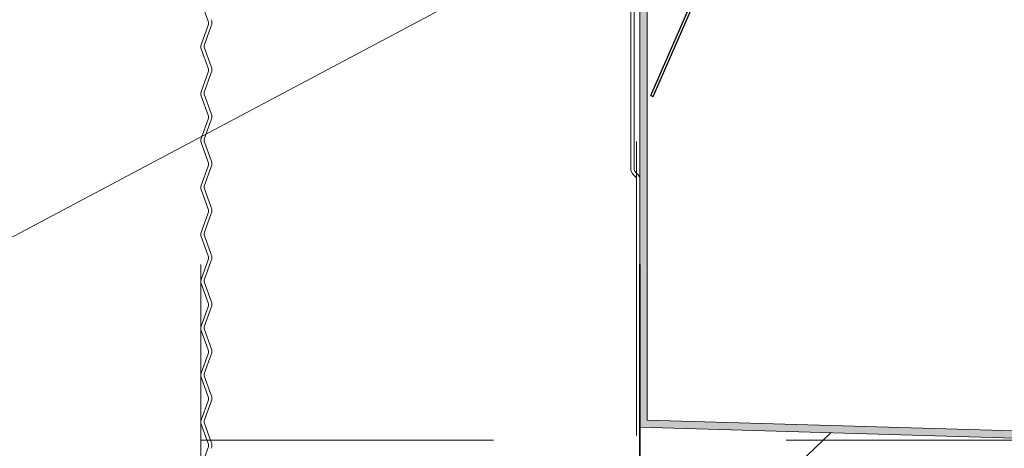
# Model space of a CAD drawing. Header units: metres. Extents: x 1316.5 to 1415.3, y -94.1 to -52.
# Tile 12 of 256: x 1317.98 to 1318.316, y -55.495 to -55.349. Entities that reach past the tile are written whole.
import ezdxf

# ---------------------------------------------------------------- set-up
doc = ezdxf.new("R2010")
doc.units = ezdxf.units.M
doc.header["$PDMODE"] = 65
for name, pattern in [('AUSGEZOGEN', [0]), ('PUNKT2_S9', [0.0015, 0, -0.0015]), ('STRICHPUNKT2_S5', [0.1, 0.07, -0.01, 0.01, -0.01])]:
    doc.linetypes.add(name, pattern=pattern)
for name, color, linetype, lineweight in [('XR$7$Achsen', 4, 'AUSGEZOGEN', 13), ('XR$7$Dach', 3, 'AUSGEZOGEN', 18), ('XR$7$Dichtband', 251, 'AUSGEZOGEN', 13), ('XR$7$L035', 4, 'AUSGEZOGEN', 13), ('XR$7$Maßlinie 1_50', 7, 'AUSGEZOGEN', 25), ('XR$7$Möblierung', 4, 'AUSGEZOGEN', 13), ('XR$7$V5', 7, 'AUSGEZOGEN', 13), ('XR$7$Wand', 1, 'AUSGEZOGEN', 50), ('XR$7$Wand Mauerwerk tr_1', 42, 'AUSGEZOGEN', 18)]:
    doc.layers.add(name, color=color, linetype=linetype, lineweight=lineweight)
doc.styles.add('ARIAL', font='arial.ttf')
doc.dimstyles.new('DIMSTYLE_27', dxfattribs={"dimtxt": 0.04, "dimasz": 0.03, "dimexe": 0, "dimexo": 1e-06, "dimgap": 0.02, "dimtad": 2, "dimrnd": 0.005, "dimzin": 4, "dimdsep": 46, "dimtxsty": 'ARIAL', "dimblk1": 'ALL_ML_KREIS', "dimblk2": 'ALL_ML_KREIS', "dimsah": 1, "dimcen": 0, "dimse1": 1, "dimse2": 1, "dimclrd": 7, "dimclre": 7, "dimclrt": 7, "dimadec": 0, "dimazin": 0, "dimtfac": 1, "dimtdec": 0, "dimtix": 1, "dimtmove": 2, "dimatfit": 3, "dimfxl": 0, "dimtzin": 0, "dimlwd": 0, "dimlwe": 25, "dimarcsym": 0})

# ---------------------------------------------------------------- blocks, each defined once
blk = doc.blocks.new('COMPLEXOBJECT_103')
at = {"layer": 'XR$7$V5', "color": 7, "linetype": 'AUSGEZOGEN', "transparency": 33554687}
blk.add_line((1318.1917, -55.48788), (1318.1917, -55.3302), dxfattribs=at)
at = {"layer": 'XR$7$V5', "color": 7, "transparency": 33554687}
for p, q in [((1318.1942, -55.48545), (1318.1942, -55.33278)), ((1318.1942, -55.48545), (1318.42888, -55.49231)), ((1318.1917, -55.48788), (1318.42888, -55.49481))]:
    blk.add_line(p, q, dxfattribs=at)
blk = doc.blocks.new('ALL_ML_KREIS')
at = {"color": 0, "linetype": 'ByBlock', "lineweight": -2}
for p, q in [((0, -0.5), (0, 0.5)), ((-1, 0), (0.5, 0))]:
    blk.add_line(p, q, dxfattribs=at)
blk.add_circle((0, 0), 0.15, dxfattribs=at)
blk = doc.blocks.new('*D583')
at = {"layer": 'DEFPOINTS', "color": 7, "linetype": 'AUSGEZOGEN', "lineweight": 25, "transparency": 33554687}
for p in [(1318.3417, -55.49231), (1317.36981, -56.70231), (1318.3417, -56.70231)]:
    blk.add_point(p, dxfattribs=at)
at = {"layer": 'XR$7$Maßlinie 1_50', "color": 7, "linetype": 'AUSGEZOGEN', "lineweight": -2, "transparency": 33554687}
blk.add_line((1317.36981, -56.70231), (1317.36981, -55.49231), dxfattribs=at)
at = {"layer": 'XR$7$Maßlinie 1_50', "color": 7, "linetype": 'AUSGEZOGEN', "lineweight": 25, "transparency": 33554687, "xscale": 0.03, "yscale": 0.03, "zscale": 0.03}
for p, rotation in [((1317.36981, -55.49231), 90), ((1317.36981, -56.70231), 270)]:
    blk.add_blockref('ALL_ML_KREIS', p, dxfattribs=dict(at, rotation=rotation))
at = {"layer": 'XR$7$Maßlinie 1_50', "color": 7, "linetype": 'AUSGEZOGEN', "lineweight": 25, "transparency": 33554687, "insert": (1317.33981, -56.09056), "char_height": 0.04, "width": 0.16, "attachment_point": 5, "rotation": 90, "style": 'ARIAL'}
blk.add_mtext('\\A1;{\\A1;{1.21\\H0.026400;\\S^ ;}}', dxfattribs=at)
blk = doc.blocks.new('COMPLEXOBJECT_107')
at = {"layer": 'XR$7$Dichtband', "transparency": 33554687}
for p, q in [((1318.1886, -55.29914), (1318.1886, -55.39948)), ((1318.04286, -55.35753), (1318.04527, -55.35089)), ((1318.04527, -55.36479), (1318.04286, -55.35815)), ((1318.04286, -55.37355), (1318.04527, -55.36691)), ((1318.04527, -55.38081), (1318.04286, -55.37417)), ((1318.04286, -55.38957), (1318.04527, -55.38293)), ((1318.04527, -55.39683), (1318.04286, -55.39018)), ((1318.04286, -55.40559), (1318.04527, -55.39894)), ((1318.18951, -55.40167), (1318.19034, -55.4025)), ((1318.04527, -55.41284), (1318.04286, -55.4062)), ((1318.04286, -55.4216), (1318.04527, -55.41496)), ((1318.04527, -55.42886), (1318.04286, -55.42222)), ((1318.04286, -55.43762), (1318.04527, -55.43098)), ((1318.04527, -55.44488), (1318.04286, -55.43824)), ((1318.04286, -55.45364), (1318.04527, -55.447)), ((1318.04527, -55.46089), (1318.04286, -55.45425)), ((1318.04286, -55.46966), (1318.04527, -55.46301)), ((1318.04527, -55.47691), (1318.04286, -55.47027)), ((1318.04286, -55.48567), (1318.04527, -55.47903)), ((1318.04527, -55.49293), (1318.04286, -55.48629))]:
    blk.add_line(p, q, dxfattribs=at)
for centre, radius, start, end in [((1318.04236, -55.34983), 0.0031, 340.0209, 19.9811), ((1318.0437, -55.35784), 0.0009, 160.0209, 199.9811), ((1318.04236, -55.36585), 0.0031, 340.0209, 19.9811), ((1318.0437, -55.37386), 0.0009, 160.0209, 199.9811), ((1318.04236, -55.38187), 0.0031, 340.0209, 19.9811), ((1318.0437, -55.38988), 0.0009, 160.0209, 199.9811), ((1318.04236, -55.39788), 0.0031, 340.0209, 19.9811), ((1318.1917, -55.39948), 0.0031, 180, 225), ((1318.1897, -55.40314), 0.0009, 0, 45), ((1318.0437, -55.40589), 0.0009, 160.0209, 199.9811), ((1318.04236, -55.4139), 0.0031, 340.0209, 19.9811), ((1318.0437, -55.42191), 0.0009, 160.0209, 199.9811), ((1318.04236, -55.42992), 0.0031, 340.0209, 19.9811), ((1318.0437, -55.43793), 0.0009, 160.0209, 199.9811), ((1318.04236, -55.44594), 0.0031, 340.0209, 19.9811), ((1318.0437, -55.45395), 0.0009, 160.0209, 199.9811), ((1318.04236, -55.46195), 0.0031, 340.0209, 19.9811), ((1318.0437, -55.46996), 0.0009, 160.0209, 199.9811), ((1318.04236, -55.47797), 0.0031, 340.0209, 19.9811), ((1318.0437, -55.48598), 0.0009, 160.0209, 199.9811), ((1318.04236, -55.49399), 0.0031, 340.0209, 19.9811)]:
    blk.add_arc(centre, radius, start, end, dxfattribs=at)
at = {"layer": 'XR$7$L035', "transparency": 33554687}
for p, q in [((1318.1886, -55.29914), (1318.1886, -55.39948)), ((1318.1897, -55.39948), (1318.1897, -55.29914)), ((1318.04182, -55.34267), (1318.04424, -55.34931)), ((1318.04424, -55.35068), (1318.04182, -55.35732)), ((1318.04286, -55.35753), (1318.04527, -55.35089)), ((1318.04182, -55.35868), (1318.04424, -55.36533)), ((1318.04527, -55.36479), (1318.04286, -55.35815)), ((1318.04424, -55.36669), (1318.04182, -55.37334)), ((1318.04286, -55.37355), (1318.04527, -55.36691)), ((1318.04182, -55.3747), (1318.04424, -55.38134)), ((1318.04527, -55.38081), (1318.04286, -55.37417)), ((1318.04424, -55.38271), (1318.04182, -55.38935)), ((1318.04286, -55.38957), (1318.04527, -55.38293)), ((1318.04182, -55.39072), (1318.04424, -55.39736)), ((1318.04527, -55.39683), (1318.04286, -55.39018)), ((1318.04424, -55.39873), (1318.04182, -55.40537)), ((1318.04286, -55.40559), (1318.04527, -55.39894)), ((1318.18951, -55.40167), (1318.19034, -55.4025)), ((1318.19112, -55.40172), (1318.19029, -55.40089)), ((1318.1917, -55.50348), (1318.1917, -55.40314)), ((1318.04182, -55.40674), (1318.04424, -55.41338)), ((1318.04527, -55.41284), (1318.04286, -55.4062)), ((1318.04424, -55.41474), (1318.04182, -55.42139)), ((1318.04286, -55.4216), (1318.04527, -55.41496)), ((1318.04182, -55.42275), (1318.04424, -55.4294)), ((1318.04527, -55.42886), (1318.04286, -55.42222)), ((1318.04424, -55.43076), (1318.04182, -55.4374)), ((1318.04286, -55.43762), (1318.04527, -55.43098)), ((1318.04182, -55.43877), (1318.04424, -55.44541)), ((1318.04527, -55.44488), (1318.04286, -55.43824)), ((1318.04424, -55.44678), (1318.04182, -55.45342)), ((1318.04286, -55.45364), (1318.04527, -55.447)), ((1318.04182, -55.45479), (1318.04424, -55.46143)), ((1318.04527, -55.46089), (1318.04286, -55.45425)), ((1318.04424, -55.4628), (1318.04182, -55.46944)), ((1318.04286, -55.46966), (1318.04527, -55.46301)), ((1318.04182, -55.47081), (1318.04424, -55.47745)), ((1318.04527, -55.47691), (1318.04286, -55.47027)), ((1318.04424, -55.47881), (1318.04182, -55.48546)), ((1318.04286, -55.48567), (1318.04527, -55.47903)), ((1318.04527, -55.49293), (1318.04286, -55.48629)), ((1318.04182, -55.48682), (1318.04424, -55.49346)), ((1318.04424, -55.49483), (1318.04182, -55.50147))]:
    blk.add_line(p, q, dxfattribs=at)
for centre, radius, start, end in [((1318.04236, -55.34983), 0.0031, 340.0209, 19.9811), ((1318.04236, -55.34999), 0.002, 340.0209, 19.9811), ((1318.0437, -55.358), 0.002, 160.0209, 199.9811), ((1318.0437, -55.35784), 0.0009, 160.0209, 199.9811), ((1318.04236, -55.36601), 0.002, 340.0209, 19.9811), ((1318.04236, -55.36585), 0.0031, 340.0209, 19.9811), ((1318.0437, -55.37402), 0.002, 160.0209, 199.9811), ((1318.0437, -55.37386), 0.0009, 160.0209, 199.9811), ((1318.04236, -55.38203), 0.002, 340.0209, 19.9811), ((1318.04236, -55.38187), 0.0031, 340.0209, 19.9811), ((1318.0437, -55.39004), 0.002, 160.0209, 199.9811), ((1318.0437, -55.38988), 0.0009, 160.0209, 199.9811), ((1318.04236, -55.39804), 0.002, 340.0209, 19.9811), ((1318.04236, -55.39788), 0.0031, 340.0209, 19.9811), ((1318.1917, -55.39948), 0.0031, 180, 225), ((1318.1917, -55.39948), 0.002, 180, 225), ((1318.1897, -55.40314), 0.0009, 0, 45), ((1318.1897, -55.40314), 0.002, 0, 45), ((1318.0437, -55.40605), 0.002, 160.0209, 199.9811), ((1318.0437, -55.40589), 0.0009, 160.0209, 199.9811), ((1318.04236, -55.41406), 0.002, 340.0209, 19.9811), ((1318.04236, -55.4139), 0.0031, 340.0209, 19.9811), ((1318.0437, -55.42207), 0.002, 160.0209, 199.9811), ((1318.0437, -55.42191), 0.0009, 160.0209, 199.9811), ((1318.04236, -55.43008), 0.002, 340.0209, 19.9811), ((1318.04236, -55.42992), 0.0031, 340.0209, 19.9811), ((1318.0437, -55.43809), 0.002, 160.0209, 199.9811), ((1318.0437, -55.43793), 0.0009, 160.0209, 199.9811), ((1318.04236, -55.4461), 0.002, 340.0209, 19.9811), ((1318.04236, -55.44594), 0.0031, 340.0209, 19.9811), ((1318.0437, -55.45411), 0.002, 160.0209, 199.9811), ((1318.0437, -55.45395), 0.0009, 160.0209, 199.9811), ((1318.04236, -55.46211), 0.002, 340.0209, 19.9811), ((1318.04236, -55.46195), 0.0031, 340.0209, 19.9811), ((1318.0437, -55.47012), 0.002, 160.0209, 199.9811), ((1318.0437, -55.46996), 0.0009, 160.0209, 199.9811), ((1318.04236, -55.47813), 0.002, 340.0209, 19.9811), ((1318.04236, -55.47797), 0.0031, 340.0209, 19.9811), ((1318.0437, -55.48614), 0.002, 160.0209, 199.9811), ((1318.0437, -55.48598), 0.0009, 160.0209, 199.9811), ((1318.04236, -55.49415), 0.002, 340.0209, 19.9811), ((1318.04236, -55.49399), 0.0031, 340.0209, 19.9811)]:
    blk.add_arc(centre, radius, start, end, dxfattribs=at)

msp = doc.modelspace()

# ---------------------------------------------------------------- hatches: boundary and pattern name
at = {"layer": 'XR$7$Möblierung', "linetype": 'AUSGEZOGEN', "lineweight": 25, "transparency": 33554687}
msp.add_hatch(color=253, dxfattribs=at).paths.add_polyline_path([(1318.1917, -55.3302), (1318.1917, -55.48788), (1318.42888, -55.49481), (1318.42888, -55.49231), (1318.1942, -55.48545), (1318.1942, -55.33278), (1318.61213, -55.34501), (1318.61213, -55.3425)])

# ---------------------------------------------------------------- linework, layer by layer
at = {"layer": 'XR$7$Achsen', "color": 4, "linetype": 'STRICHPUNKT2_S5', "lineweight": 35, "transparency": 33554687}
msp.add_line((1318.1917, -55.53231), (1318.1917, -54.73729), dxfattribs=at)
at = {"layer": 'XR$7$Dach', "color": 7, "linetype": 'AUSGEZOGEN', "lineweight": 25, "transparency": 33554687}
msp.add_line((1318.1954, -55.37464), (1318.19621, -55.37499), dxfattribs=at)
for points in [[(1318.1954, -55.37464), (1318.21318, -55.33387), (1318.33312, -55.33755), (1318.38849, -55.48932), (1318.42847, -55.49055), (1318.49304, -55.34246), (1318.61299, -55.34614), (1318.66836, -55.49791), (1318.70834, -55.49914), (1318.77291, -55.35105), (1318.89286, -55.35473), (1318.94823, -55.50649), (1318.98821, -55.50772), (1319.05278, -55.35963), (1319.17272, -55.36331), (1319.2281, -55.51508), (1319.26808, -55.51631), (1319.33265, -55.36822), (1319.45259, -55.3719), (1319.50796, -55.52367), (1319.54795, -55.52489), (1319.61252, -55.3768), (1319.67434, -55.3787)], [(1318.19621, -55.37499), (1318.21374, -55.33477), (1318.3325, -55.33842), (1318.38787, -55.49018), (1318.42904, -55.49145), (1318.49361, -55.34336), (1318.61237, -55.347), (1318.66774, -55.49877), (1318.70891, -55.50003), (1318.77348, -55.35194), (1318.89223, -55.35559), (1318.94761, -55.50736), (1318.98878, -55.50862), (1319.05335, -55.36053), (1319.1721, -55.36417), (1319.22747, -55.51594), (1319.26865, -55.5172), (1319.33322, -55.36912), (1319.45197, -55.37276), (1319.50734, -55.52453), (1319.54851, -55.52579), (1319.61309, -55.3777), (1319.67434, -55.37958)]]:
    msp.add_lwpolyline(points, dxfattribs=at)
at = {"layer": 'XR$7$Dichtband', "transparency": 33554687}
msp.add_line((1318.1906, -55.39038), (1318.1906, -55.49072), dxfattribs=at)
at = {"layer": 'XR$7$L035', "transparency": 33554687}
msp.add_line((1318.1906, -55.39038), (1318.1906, -55.49072), dxfattribs=at)
at = {"layer": 'XR$7$Wand', "color": 3, "linetype": 'AUSGEZOGEN', "lineweight": 13, "transparency": 33554687}
for p, q in [((1317.76529, -55.53538), (1318.1942, -55.3078)), ((1317.95419, -55.77724), (1318.25695, -55.48978))]:
    msp.add_line(p, q, dxfattribs=at)
at = {"layer": 'XR$7$Wand Mauerwerk tr_1', "color": 4, "linetype": 'PUNKT2_S9', "lineweight": 13, "transparency": 33554687}
for p, q in [((1318.0417, -55.53231), (1318.0417, -54.96229)), ((1318.3417, -55.49231), (1317.1677, -55.49231))]:
    msp.add_line(p, q, dxfattribs=at)

# ---------------------------------------------------------------- block references
at = {"layer": 'XR$7$L035', "transparency": 33554687}
msp.add_blockref('COMPLEXOBJECT_107', (0, 0), dxfattribs=at)
at = {"layer": 'XR$7$V5', "color": 7, "transparency": 33554687}
msp.add_blockref('COMPLEXOBJECT_103', (0, 0), dxfattribs=at)

# ---------------------------------------------------------------- dimensions: what is measured, and where the dimension line sits
at = {"layer": 'XR$7$Maßlinie 1_50', "color": 7, "linetype": 'AUSGEZOGEN', "lineweight": 25, "transparency": 33554687}
dim = msp.add_linear_dim(base=(1317.36981, -55.49231), p1=(1318.3417, -56.70231), p2=(1318.3417, -55.49231), angle=90, dimstyle='DIMSTYLE_27', override={"dimpost": '<>', "dimclrd": 7, "dimclre": 7, "dimclrt": 7, "dimlwd": 0, "dimlwe": 25}, dxfattribs=at)
dim.commit()
dim.dimension.update_dxf_attribs({"geometry": '*D583', "text_midpoint": (1317.33981, -56.09056), "dimtype": 160})

doc.saveas('drawing.dxf')
